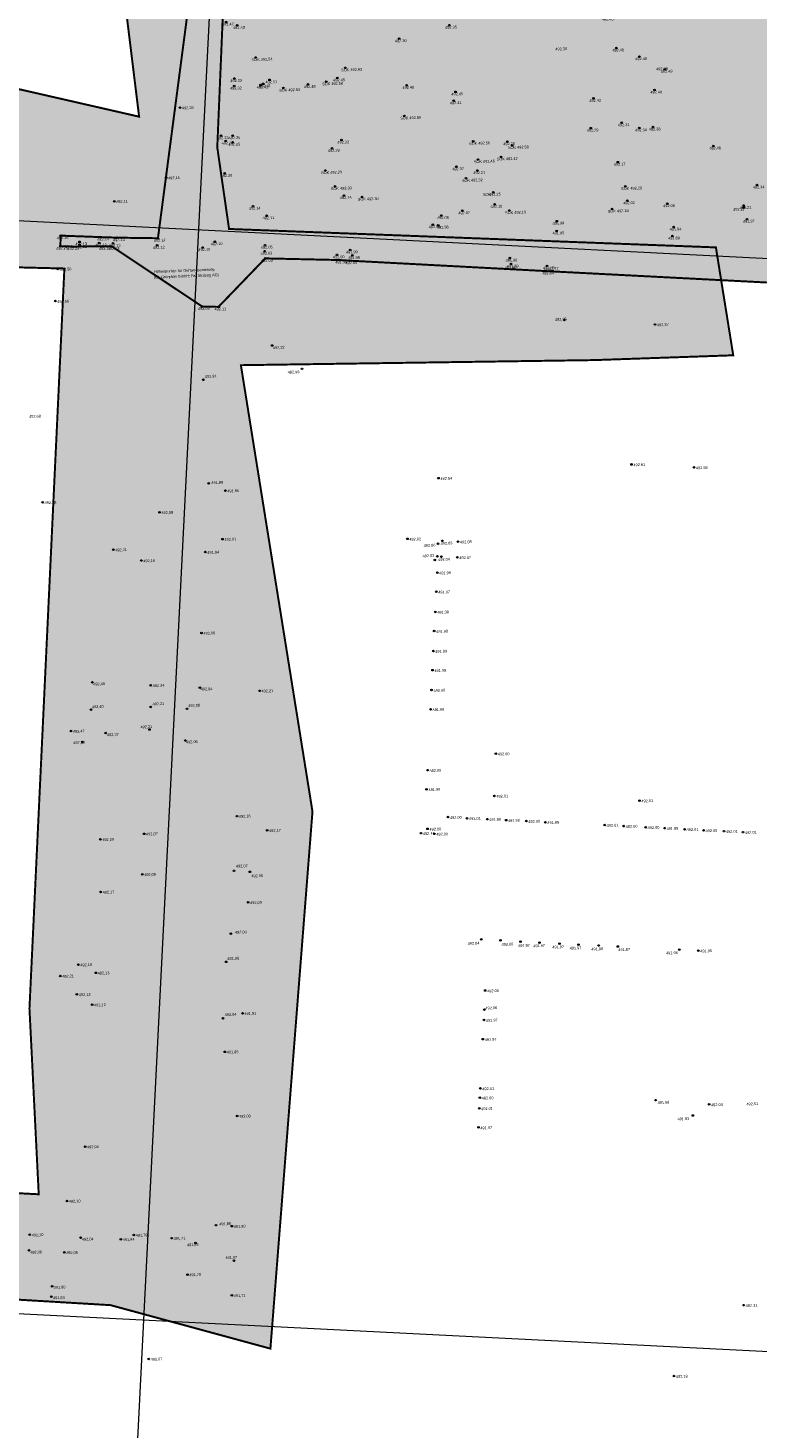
# Model space of a CAD drawing. Header units: millimetres. Extents: x 32690613 to 32693265, y 5342952 to 5344571.
# Tile 11 of 18: x 32692662 to 32692755, y 5344054 to 5344233. Entities that reach past the tile are written whole.
import ezdxf

# ---------------------------------------------------------------- set-up
doc = ezdxf.new("R2010")
doc.units = ezdxf.units.MM
doc.header["$LTSCALE"] = 20
doc.layers.get('0').update_dxf_attribs({"lineweight": 18})
doc.layers.get('Defpoints').update_dxf_attribs({"color": 11, "lineweight": 18})
for name, color, linetype, lineweight in [('Aufmaß_Schraff', 51, 'Continuous', 18), ('Aufmaß_Umriss', 40, 'Continuous', 18), ('Mpt-StBa_Höhe', 6, 'Continuous', 5), ('Mpt-StBa_Pkt', 4, 'Continuous', 9)]:
    doc.layers.add(name, color=color, linetype=linetype, lineweight=lineweight)
doc.styles.add('Arial', font='arial.ttf')

# ---------------------------------------------------------------- blocks, each defined once
blk = doc.blocks.new('A$C78070446')
for p, q in [((4469989.15, 5343046.05), (4469922.86, 5342307.18)), ((4469482.47, 5342769.75), (4470232.05, 5342702.5)), ((4469470.04, 5342631.21), (4470219.62, 5342563.96))]:
    blk.add_line(p, q)
blk = doc.blocks.new('A$C2E607BD9')
at = {"layer": 'Aufmaß_Umriss', "const_width": 0.25}
blk.add_lwpolyline([(32692690.12, 5344276.21), (32692687.3, 5344276.04), (32692685.89, 5344271.46), (32692685.28, 5344257.48), (32692678.52, 5344205.99), (32692673.33, 5344206.06), (32692671.29, 5344206.13), (32692666.14, 5344206.32), (32692666.08, 5344204.98), (32692667.51, 5344204.93), (32692671.54, 5344204.95), (32692672.66, 5344204.94), (32692684.15, 5344197.29), (32692686.23, 5344197.24), (32692692.19, 5344203.42), (32692701.65, 5344203.21), (32692702.94, 5344203.13), (32692728, 5344201.8), (32692757.17, 5344200.29), (32692758.54, 5344200.22), (32692782.76, 5344198.97), (32692784.49, 5344198.89), (32692790.98, 5344198.54), (32692791.75, 5344198.5), (32692812.49, 5344203.03), (32692814.62, 5344203.68), (32692819.73, 5344207.02), (32692822.88, 5344214.81), (32692823.54, 5344225.63), (32692823.84, 5344231.95), (32692823.03, 5344233.58), (32692823.01, 5344234.64), (32692823.15, 5344238.72), (32692824.7, 5344248.47), (32692823.91, 5344248.73), (32692817.46, 5344270.2), (32692815.88, 5344270.27), (32692781.61, 5344270.15)], close=True, dxfattribs=at)
at = {"layer": 'Mpt-StBa_Pkt'}
for centre in [(32692687.3, 5344276.04), (32692689.73, 5344275.84), (32692690.12, 5344276.21), (32692690.04, 5344271.51), (32692685.89, 5344271.46), (32692687.07, 5344271.4), (32692695.56, 5344270.15), (32692695.67, 5344271.2), (32692697.19, 5344271.14), (32692712.11, 5344270.41), (32692781.61, 5344270.15), (32692815.88, 5344270.27), (32692817.46, 5344270.2), (32692717.41, 5344268.84), (32692738.63, 5344269.21, 0.29), (32692742.03, 5344268.47), (32692748.01, 5344268.3), (32692755.34, 5344268.44), (32692776.26, 5344268.39), (32692694.23, 5344267.21), (32692718.82, 5344267.5), (32692737.69, 5344266.33), (32692745.27, 5344266.32), (32692747.74, 5344266.22), (32692750.64, 5344266.3), (32692774.01, 5344267.08), (32692776.25, 5344267.39), (32692781.47, 5344267.16), (32692788.41, 5344266.46), (32692810.82, 5344266.85), (32692812.96, 5344266.47), (32692690.56, 5344264.88), (32692772.12, 5344264.84), (32692774.63, 5344264.54), (32692810.77, 5344265.69), (32692811.14, 5344264.95), (32692815.62, 5344265.42), (32692817.12, 5344265.34), (32692702.85, 5344262.93), (32692705.61, 5344264.02), (32692723.43, 5344263.23), (32692736.24, 5344263.96), (32692737.53, 5344262.95), (32692740.73, 5344262.78), (32692741.93, 5344263.67), (32692783.83, 5344262.72), (32692810.56, 5344262.7), (32692811.1, 5344263.74), (32692813.53, 5344262.59), (32692736.11, 5344261.23), (32692749.21, 5344261.73), (32692791.42, 5344262.53), (32692796.62, 5344262.47), (32692705.84, 5344260.04), (32692716.17, 5344260.09), (32692737.41, 5344260.74), (32692740.59, 5344260.58), (32692741.61, 5344260.77), (32692773.14, 5344260.57), (32692790.91, 5344259.18), (32692797.78, 5344260.42), (32692685.28, 5344257.48), (32692743.85, 5344258.69), (32692751.84, 5344258.27), (32692754.31, 5344258.16), (32692760.29, 5344258.63), (32692765.78, 5344257.58), (32692783.02, 5344258.84), (32692786.91, 5344257.66), (32692797.42, 5344258.21), (32692686.34, 5344257.04), (32692696.65, 5344255.59), (32692697.76, 5344256.42), (32692698.87, 5344255.61), (32692713.98, 5344255.59), (32692767.94, 5344256.55), (32692771.91, 5344257.04), (32692785.7, 5344255.5), (32692793.51, 5344256.51), (32692686.23, 5344254.86), (32692688.11, 5344254.8), (32692699.82, 5344254.64), (32692707.76, 5344253.66), (32692774.03, 5344253.77), (32692786.07, 5344254.07), (32692790.26, 5344254.84), (32692796.78, 5344253.88), (32692816.75, 5344254.73), (32692819.1, 5344254.62), (32692705.77, 5344252.57), (32692786.52, 5344252.75), (32692790.09, 5344253.5), (32692812.76, 5344252.17), (32692813.01, 5344251.91), (32692816.66, 5344252.73), (32692818.12, 5344253.45), (32692819, 5344252.61), (32692787.52, 5344251.54), (32692789.8, 5344251.73), (32692796.25, 5344250.12), (32692798.73, 5344251.17), (32692810.07, 5344251.63), (32692793.98, 5344248.87), (32692798.74, 5344249.58), (32692800.22, 5344248.58), (32692816.45, 5344250.01), (32692818.84, 5344249.21), (32692823.91, 5344248.73), (32692824.7, 5344248.47), (32692696.54, 5344247.86), (32692789.11, 5344247.67), (32692809.32, 5344246.81), (32692809.85, 5344247.2), (32692809.97, 5344247.89), (32692818.61, 5344247.05), (32692702.5, 5344245.24), (32692708.09, 5344244.98), (32692714.97, 5344245.04), (32692800.46, 5344245.46), (32692805.54, 5344245.53), (32692808.73, 5344245.46), (32692816.35, 5344246.32), (32692821.01, 5344246.2), (32692821.39, 5344245.07), (32692715.93, 5344244.53), (32692791.93, 5344244.7), (32692815.86, 5344244.01), (32692687.61, 5344242.11), (32692688.31, 5344241.81), (32692688.4, 5344241.47), (32692692.7, 5344241.54), (32692717.52, 5344242.72), (32692717.62, 5344241.79), (32692726.73, 5344241.5), (32692803.67, 5344241.41), (32692704.39, 5344239.39), (32692724.39, 5344239.75), (32692730.59, 5344239.71), (32692783.45, 5344239.43), (32692803.48, 5344240.93, 0.37), (32692816.01, 5344240.18), (32692821.75, 5344239.92), (32692704.86, 5344237.81), (32692710.01, 5344239.18), (32692720.2, 5344238.19), (32692784.17, 5344239.22), (32692800.69, 5344237.71), (32692800.87, 5344238.29), (32692815.96, 5344239.08), (32692823.15, 5344238.72), (32692694.65, 5344236.68), (32692710.68, 5344237.43), (32692713.03, 5344236.11), (32692731.83, 5344235.87), (32692785.84, 5344237.4), (32692812.44, 5344236.94), (32692712.28, 5344235.47), (32692718.17, 5344234.57), (32692735.6, 5344234.17), (32692812.16, 5344234.67), (32692823.01, 5344234.64), (32692687.21, 5344233.52), (32692688.62, 5344233.11), (32692715.64, 5344233.14), (32692788.57, 5344233.55), (32692803.04, 5344233.72), (32692804.27, 5344233.14), (32692816.18, 5344232.49), (32692820.74, 5344233.69), (32692823.03, 5344233.58), (32692709.25, 5344231.42), (32692787.23, 5344230.68), (32692790.63, 5344231.28), (32692815.64, 5344231.83), (32692819.13, 5344231.71), (32692820.6, 5344231.56), (32692823.84, 5344231.95), (32692690.98, 5344229.02), (32692736.93, 5344230.22), (32692739.86, 5344229.14), (32692802.4, 5344229.65), (32692810.32, 5344229.11), (32692815.25, 5344229.23), (32692702.4, 5344227.71), (32692743.11, 5344227.52), (32692804.54, 5344226.99), (32692806.45, 5344226.89), (32692688.23, 5344225.38), (32692688.26, 5344226.34), (32692691.59, 5344225.51), (32692691.92, 5344225.66), (32692692.73, 5344226.17), (32692694.5, 5344225.14), (32692697.64, 5344225.59), (32692699.96, 5344225.93), (32692701.38, 5344226.42), (32692710.21, 5344225.48), (32692803.46, 5344225.62), (32692805.59, 5344225.66), (32692806.66, 5344225.95), (32692809.15, 5344225.77), (32692809.77, 5344226.63), (32692810.83, 5344225.49), (32692814.71, 5344225.85), (32692815.36, 5344226.41), (32692817.13, 5344225.72), (32692820.28, 5344226.13), (32692823.54, 5344225.63), (32692716.21, 5344223.52), (32692716.43, 5344224.64), (32692734.01, 5344223.81), (32692741.79, 5344224.88), (32692795.11, 5344224.04), (32692804.62, 5344224.03), (32692805.53, 5344223.68), (32692806.47, 5344223.45), (32692822.57, 5344223.99), (32692709.92, 5344221.58), (32692798.65, 5344222.46), (32692808.97, 5344223.28), (32692809.45, 5344221.92), (32692821.04, 5344222.47), (32692822.41, 5344222.41), (32692733.68, 5344220.02), (32692737.61, 5344220.71), (32692739.85, 5344220.05), (32692741.6, 5344220.15), (32692801.51, 5344221.2), (32692807.73, 5344221.3), (32692811.81, 5344220.96), (32692812.24, 5344220.49), (32692686.55, 5344219.06), (32692687.15, 5344218.39), (32692688.04, 5344218.22), (32692688.05, 5344219.06, -0.38), (32692701.91, 5344218.5), (32692718.69, 5344218.34), (32692723.04, 5344218.3), (32692801.23, 5344219.62), (32692812.66, 5344219.46), (32692700.71, 5344217.45), (32692722.22, 5344216.35), (32692723.65, 5344217.83), (32692749.28, 5344217.73), (32692758.67, 5344216.54), (32692699.84, 5344214.62), (32692716.55, 5344215.11), (32692719.21, 5344214.62), (32692719.31, 5344216.02), (32692737.12, 5344215.68), (32692780.16, 5344216.16), (32692782.69, 5344215.64), (32692785.15, 5344215.54), (32692799.22, 5344215.27), (32692810.85, 5344214.46), (32692822.02, 5344215.39), (32692822.88, 5344214.81), (32692687.03, 5344214.26), (32692717.77, 5344213.64), (32692754.84, 5344212.76), (32692757.21, 5344213.78), (32692763.86, 5344213.42), (32692773.96, 5344213.37), (32692803.04, 5344213.58), (32692808.05, 5344214.34), (32692808.62, 5344214.18), (32692812.84, 5344213.21), (32692814.67, 5344213.13), (32692701.08, 5344212.59), (32692702.24, 5344211.44), (32692704.51, 5344211.24), (32692721.24, 5344211.85), (32692738.07, 5344212.59), (32692761.81, 5344211.31), (32692766.14, 5344212.42), (32692771.08, 5344212.07), (32692795.85, 5344211.88), (32692796.26, 5344211.13), (32692690.62, 5344210.07), (32692717.31, 5344209.5), (32692721.42, 5344210.31), (32692723.28, 5344209.52), (32692736.37, 5344209.71), (32692738.33, 5344210.77), (32692743.41, 5344210.39), (32692753.15, 5344210.16), (32692753.15, 5344209.9), (32692758.35, 5344209.32), (32692759.75, 5344209.75), (32692761.94, 5344209.63), (32692765.63, 5344210.18), (32692769.4, 5344209.27), (32692769.64, 5344210.06), (32692770.27, 5344209.24), (32692771.72, 5344210.78), (32692802.41, 5344210.5), (32692692.36, 5344208.85), (32692713.55, 5344207.72), (32692714.23, 5344207.63), (32692714.63, 5344208.89), (32692729.34, 5344208.16), (32692744.24, 5344207.42), (32692753.58, 5344208.42), (32692769.95, 5344208.75), (32692770.58, 5344208.18), (32692775.12, 5344208.3), (32692777.49, 5344208.35), (32692782.37, 5344208.61), (32692784.95, 5344208.46), (32692793.68, 5344208.61), (32692794.57, 5344209.02), (32692813.4, 5344207.44), (32692813.52, 5344207.83), (32692819.93, 5344208.76), (32692666.14, 5344206.32), (32692668.52, 5344205.53), (32692671.29, 5344206.13), (32692673.33, 5344206.06), (32692678.52, 5344205.99), (32692685.77, 5344205.55), (32692729.33, 5344206.92), (32692744.06, 5344206.27), (32692759.44, 5344205.49), (32692759.49, 5344206.66), (32692775.83, 5344205.82), (32692777.34, 5344205.77), (32692812.03, 5344207.15), (32692812.27, 5344206.88), (32692812.5, 5344206.63), (32692813.53, 5344207.04), (32692819.73, 5344207.02), (32692666.08, 5344204.98), (32692667.51, 5344204.93), (32692668.53, 5344205.16), (32692671.03, 5344205.39), (32692671.54, 5344204.95), (32692672.66, 5344204.94), (32692672.79, 5344205.34), (32692678.42, 5344205.09), (32692684.22, 5344204.81), (32692692.13, 5344204.34), (32692692.17, 5344205.11), (32692701.32, 5344203.87), (32692703.01, 5344204.5), (32692703.28, 5344203.8), (32692776.52, 5344205.27), (32692776.56, 5344204.52), (32692791.45, 5344204.95), (32692792.19, 5344204.94), (32692796.02, 5344205.22), (32692796.78, 5344204.78), (32692797.56, 5344204.43), (32692798.43, 5344204.7), (32692806.42, 5344204.33), (32692811.44, 5344204.05), (32692814.23, 5344204.49), (32692814.62, 5344203.68), (32692692.19, 5344203.42), (32692701.65, 5344203.21), (32692702.94, 5344203.13), (32692723.35, 5344203.46), (32692723.5, 5344202.71), (32692728.1, 5344202.46), (32692791.37, 5344203.59), (32692792.12, 5344203.57), (32692796.49, 5344203.3), (32692807.31, 5344202.79), (32692807.35, 5344203.67), (32692808.87, 5344202.7), (32692808.9, 5344203.6), (32692812.49, 5344203.03), (32692728.01, 5344201.81), (32692757.13, 5344200.91), (32692757.17, 5344200.29), (32692757.21, 5344201.66), (32692758.54, 5344200.22), (32692759.07, 5344200.75), (32692772.9, 5344200.85), (32692784.56, 5344200.24), (32692773.09, 5344199.7), (32692782.76, 5344198.97), (32692782.77, 5344199.57), (32692784.49, 5344198.89), (32692790.98, 5344198.54), (32692791.75, 5344198.5), (32692684.15, 5344197.29), (32692686.23, 5344197.24)]:
    blk.add_circle(centre, 0.1, dxfattribs=at)
at = {"layer": 'Defpoints', "style": 'Arial'}
for s, p in [('Höhenpunkte für G3630 HPC aus Außenanlagen Bestandsplan', (32692787.05, 5344241.89)), ('(LA Lohrer Hochrein; Fa. Hadersdorfer)', (32692787.05, 5344241.18))]:
    blk.add_text(s, height=0.35, rotation=2.2375, dxfattribs=at).set_placement(p)
at = {"layer": 'Mpt-StBa_Höhe', "style": 'Arial'}
for s, p in [('493.00', (32692686.77, 5344275.57)), ('492.96', (32692689.2, 5344275.37)), ('492.96', (32692689.6, 5344275.73)), ('492.96', (32692685.37, 5344270.99)), ('492.94', (32692686.54, 5344270.93)), ('492.91', (32692689.54, 5344271.04)), ('492.70', (32692695.04, 5344269.68)), ('492.70', (32692695.15, 5344270.73)), ('492.75', (32692696.67, 5344270.67)), ('492.78', (32692711.58, 5344269.94)), ('492.79', (32692781.09, 5344269.67)), ('492.24', (32692815.36, 5344269.8)), ('492.21', (32692816.96, 5344269.73)), ('492.60', (32692716.88, 5344268.37)), ('492.63', (32692738.11, 5344268.73)), ('492.79', (32692741.5, 5344267.99)), ('492.62', (32692747.49, 5344267.83)), ('492.62', (32692754.82, 5344267.97)), ('492.62', (32692754.82, 5344267.97)), ('492.77', (32692775.73, 5344267.92)), ('492.74', (32692693.7, 5344266.74)), ('492.57', (32692718.29, 5344267.03)), ('492.54', (32692737.16, 5344265.86)), ('492.56', (32692744.75, 5344265.84)), ('492.57', (32692750.11, 5344265.83)), ('492.71', (32692773.51, 5344266.61)), ('492.73', (32692775.72, 5344266.92)), ('492.63', (32692780.95, 5344266.69)), ('492.55', (32692787.88, 5344265.99)), ('SOK 492.72', (32692803.27, 5344266.5)), ('SOK 492.71', (32692804.58, 5344267.44)), ('SOK 492.84', (32692810.3, 5344266.38)), ('492.34', (32692812.44, 5344265.99)), ('492.80', (32692690.03, 5344264.41)), ('492.57', (32692747.22, 5344265.75)), ('492.61', (32692771.62, 5344264.37)), ('492.62', (32692774.11, 5344264.07)), ('492.42', (32692802.31, 5344265.69)), ('492.40', (32692810.25, 5344265.22)), ('492.56', (32692810.61, 5344264.48)), ('492.28', (32692815.09, 5344264.95)), ('492.24', (32692816.59, 5344264.87)), ('492.40', (32692702.33, 5344262.46)), ('492.44', (32692705.09, 5344263.55)), ('492.44', (32692722.91, 5344262.76)), ('492.43', (32692735.72, 5344263.49)), ('492.44', (32692737.01, 5344262.48)), ('492.44', (32692740.21, 5344262.31)), ('492.42', (32692741.41, 5344263.2)), ('492.56', (32692810.58, 5344263.27)), ('492.42', (32692735.59, 5344260.76)), ('492.46', (32692748.69, 5344261.26)), ('492.50', (32692783.31, 5344262.24)), ('492.41', (32692790.92, 5344262.06)), ('492.36', (32692796.09, 5344262)), ('492.56', (32692810.03, 5344262.23)), ('492.36', (32692813, 5344262.11)), ('492.47', (32692705.31, 5344259.57)), ('492.48', (32692715.65, 5344259.62)), ('492.43', (32692736.88, 5344260.27)), ('492.43', (32692740.07, 5344260.1)), ('492.41', (32692741.11, 5344260.3)), ('492.47', (32692772.62, 5344260.1)), ('492.34', (32692790.39, 5344258.71)), ('492.33', (32692797.26, 5344259.95)), ('492.80', (32692684.76, 5344257.01)), ('492.48', (32692743.32, 5344258.22)), ('492.47', (32692751.31, 5344257.8)), ('492.47', (32692753.79, 5344257.69)), ('492.50', (32692759.77, 5344258.16)), ('492.48', (32692765.26, 5344257.11)), ('492.41', (32692782.52, 5344258.37)), ('492.31', (32692786.41, 5344257.19)), ('492.29', (32692796.89, 5344257.74)), ('492.78', (32692685.81, 5344256.57)), ('492.72', (32692696.13, 5344255.11)), ('492.62', (32692697.23, 5344255.95)), ('492.71', (32692698.37, 5344255.14)), ('492.48', (32692713.46, 5344255.12)), ('492.48', (32692767.42, 5344256.08)), ('492.41', (32692771.41, 5344256.57)), ('492.29', (32692792.99, 5344256.04)), ('492.76', (32692685.7, 5344254.39)), ('492.74', (32692687.58, 5344254.33)), ('492.57', (32692699.29, 5344254.17)), ('492.28', (32692785.18, 5344255.03)), ('492.25', (32692785.55, 5344253.6)), ('492.26', (32692789.74, 5344254.36)), ('492.23', (32692796.25, 5344253.41)), ('492.28', (32692816.23, 5344254.26)), ('492.29', (32692818.57, 5344254.14)), ('492.49', (32692705.24, 5344252.1)), ('492.47', (32692707.24, 5344253.19)), ('492.42', (32692773.51, 5344253.3)), ('492.22', (32692785.99, 5344252.28)), ('492.25', (32692789.56, 5344253.03)), ('492.41', (32692812.26, 5344251.7)), ('492.27', (32692816.13, 5344252.26)), ('492.25', (32692817.59, 5344252.98)), ('492.31', (32692818.5, 5344252.14)), ('492.20', (32692786.99, 5344251.06)), ('492.21', (32692789.3, 5344251.26)), ('SOK 492.70', (32692798.2, 5344250.7)), ('SOK 492.86', (32692809.54, 5344251.16)), ('492.40', (32692812.48, 5344251.44)), ('492.14', (32692793.46, 5344248.4)), ('492.20', (32692795.73, 5344249.65)), ('492.28', (32692798.21, 5344249.1)), ('SOK 492.69', (32692799.69, 5344248.11)), ('492.28', (32692815.92, 5344249.54)), ('492.43', (32692818.31, 5344248.74)), ('492.17', (32692823.39, 5344248.26)), ('492.15', (32692824.18, 5344248)), ('492.73', (32692696.01, 5344247.39)), ('492.27', (32692788.58, 5344247.2)), ('SOK 492.82', (32692808.8, 5344246.34)), ('492.39', (32692810.11, 5344247.8)), ('SOK 492.84', (32692810.54, 5344246.78)), ('492.28', (32692818.09, 5344246.58)), ('492.32', (32692701.98, 5344244.77)), ('492.32', (32692707.57, 5344244.51)), ('492.33', (32692714.44, 5344244.57)), ('492.33', (32692799.94, 5344244.99)), ('492.35', (32692805.02, 5344245.06)), ('492.36', (32692808.21, 5344244.99)), ('492.29', (32692815.83, 5344245.85)), ('492.21', (32692820.5, 5344245.72)), ('492.22', (32692820.87, 5344244.6)), ('492.31', (32692715.43, 5344244.06)), ('492.31', (32692715.43, 5344244.06)), ('492.28', (32692791.41, 5344244.23)), ('492.28', (32692815.34, 5344243.54)), ('492.54', (32692687.09, 5344241.64)), ('492.51', (32692687.81, 5344241.34)), ('492.54', (32692687.87, 5344241)), ('492.60', (32692692.18, 5344241.07)), ('492.29', (32692717, 5344242.25)), ('SOK 492.56', (32692717.1, 5344241.32)), ('492.48', (32692726.21, 5344241.03)), ('492.07', (32692803.14, 5344240.94)), ('492.45', (32692723.86, 5344239.28)), ('492.48', (32692730.07, 5344239.23)), ('492.08', (32692802.95, 5344240.46)), ('492.28', (32692815.49, 5344239.7)), ('492.24', (32692821.23, 5344239.45)), ('492.43', (32692703.87, 5344238.92)), ('SOK 492.63', (32692704.33, 5344237.34)), ('492.43', (32692709.49, 5344238.7)), ('492.43', (32692719.68, 5344237.72)), ('492.48', (32692782.93, 5344238.96)), ('492.46', (32692783.65, 5344238.75)), ('492.18', (32692800.34, 5344237.81)), ('492.26', (32692815.44, 5344238.61)), ('492.23', (32692822.63, 5344238.25)), ('492.67', (32692694.13, 5344236.21)), ('SOK 492.49', (32692710.16, 5344236.96)), ('SOK 492.56', (32692712.51, 5344235.64)), ('492.45', (32692785.32, 5344236.93)), ('492.20', (32692800.17, 5344237.24)), ('492.17', (32692811.91, 5344236.46)), ('492.40', (32692711.76, 5344235)), ('492.37', (32692717.65, 5344234.1)), ('492.48', (32692731.31, 5344235.4)), ('492.18', (32692811.64, 5344234.2)), ('492.26', (32692822.49, 5344234.16)), ('492.42', (32692686.69, 5344233.05)), ('492.43', (32692688.1, 5344232.64)), ('492.35', (32692715.12, 5344232.67)), ('492.48', (32692735.08, 5344233.7)), ('492.48', (32692788.05, 5344233.08)), ('492.25', (32692802.52, 5344233.25)), ('492.25', (32692803.74, 5344232.66)), ('492.17', (32692815.65, 5344232.01)), ('492.26', (32692820.22, 5344233.22)), ('492.26', (32692822.51, 5344233.11)), ('492.30', (32692708.72, 5344230.95)), ('492.48', (32692786.71, 5344230.21)), ('492.48', (32692790.11, 5344230.81)), ('492.20', (32692815.12, 5344231.36)), ('492.23', (32692818.61, 5344231.24)), ('492.25', (32692820.08, 5344231.09)), ('492.26', (32692823.31, 5344231.48)), ('SOK 492.54', (32692690.45, 5344228.55)), ('492.30', (32692729.17, 5344229.91)), ('492.48', (32692736.4, 5344229.75)), ('492.48', (32692739.33, 5344228.66)), ('492.35', (32692801.87, 5344229.18)), ('492.35', (32692801.87, 5344229.18)), ('492.31', (32692809.82, 5344228.64)), ('492.31', (32692809.82, 5344228.64)), ('492.19', (32692814.73, 5344228.76)), ('492.19', (32692814.73, 5344228.76)), ('SOK 492.63', (32692701.88, 5344227.24)), ('492.49', (32692742, 5344227.38)), ('492.49', (32692742.59, 5344227.05)), ('492.32', (32692687.71, 5344224.91)), ('492.33', (32692687.74, 5344225.87)), ('492.41', (32692691.09, 5344225.04)), ('492.41', (32692691.42, 5344225.19)), ('492.51', (32692692.23, 5344225.7)), ('492.51', (32692692.23, 5344225.7)), ('492.48', (32692697.11, 5344225.11)), ('SOK 492.58', (32692699.44, 5344225.46)), ('492.45', (32692700.85, 5344225.95)), ('492.46', (32692709.68, 5344225.01)), ('492.30', (32692802.93, 5344225.15)), ('492.29', (32692804.01, 5344226.52)), ('492.25', (32692805.07, 5344225.19)), ('492.27', (32692805.92, 5344226.42)), ('492.37', (32692806.14, 5344225.47)), ('492.36', (32692808.63, 5344225.3)), ('492.24', (32692809.25, 5344226.16)), ('492.25', (32692810.31, 5344225.02)), ('492.17', (32692814.18, 5344225.38)), ('492.17', (32692814.83, 5344225.93)), ('492.19', (32692816.61, 5344225.25)), ('492.20', (32692819.76, 5344225.66)), ('492.21', (32692823.04, 5344225.16)), ('SOK 492.53', (32692693.98, 5344224.66)), ('492.41', (32692715.71, 5344223.05)), ('492.45', (32692715.91, 5344224.17)), ('492.42', (32692733.49, 5344223.34)), ('492.48', (32692741.27, 5344224.41)), ('492.51', (32692794.61, 5344223.56)), ('492.28', (32692804.1, 5344223.56)), ('492.27', (32692805, 5344223.21)), ('492.18', (32692822.04, 5344223.52)), ('492.49', (32692798.12, 5344221.99)), ('492.37', (32692805.95, 5344222.98)), ('492.36', (32692808.44, 5344222.81)), ('492.25', (32692808.92, 5344221.45)), ('492.17', (32692820.52, 5344221.99)), ('492.14', (32692821.88, 5344221.94)), ('SOK 492.55', (32692709.4, 5344221.11)), ('492.29', (32692733.16, 5344219.55)), ('492.31', (32692737.11, 5344220.23)), ('492.34', (32692739.33, 5344219.58)), ('492.38', (32692741.07, 5344219.68)), ('492.42', (32692800.99, 5344220.73)), ('492.26', (32692807.21, 5344220.83)), ('492.22', (32692811.29, 5344220.49)), ('492.20', (32692811.71, 5344220.02)), ('492.23', (32692686.03, 5344218.58)), ('492.20', (32692686.63, 5344217.92)), ('492.25', (32692687.51, 5344217.75)), ('492.25', (32692687.52, 5344218.59)), ('492.32', (32692701.39, 5344218.02)), ('SOK 492.56', (32692718.17, 5344217.87)), ('492.28', (32692722.52, 5344217.83)), ('492.48', (32692800.7, 5344219.15)), ('492.20', (32692812.14, 5344218.99)), ('492.29', (32692700.19, 5344216.98)), ('SOK 492.42', (32692721.7, 5344215.88)), ('SOK 492.50', (32692723.12, 5344217.36)), ('492.48', (32692748.76, 5344217.26)), ('492.51', (32692758.17, 5344216.07)), ('SOK 492.29', (32692699.31, 5344214.15)), ('492.37', (32692716.02, 5344214.63)), ('492.21', (32692718.71, 5344214.15)), ('SOK 492.45', (32692718.78, 5344215.55)), ('492.17', (32692736.6, 5344215.21)), ('492.48', (32692779.64, 5344215.69)), ('492.46', (32692782.17, 5344215.17)), ('492.45', (32692784.63, 5344215.07)), ('492.46', (32692798.7, 5344214.8)), ('492.12', (32692821.5, 5344214.92)), ('492.03', (32692822.35, 5344214.34)), ('492.20', (32692686.51, 5344213.78)), ('SOK 492.32', (32692717.25, 5344213.16)), ('492.38', (32692756.69, 5344213.31)), ('492.40', (32692763.34, 5344212.95)), ('492.40', (32692773.44, 5344212.9)), ('492.38', (32692802.52, 5344213.11)), ('492.31', (32692807.47, 5344213.95)), ('492.28', (32692808.12, 5344213.67)), ('492.29', (32692810.33, 5344213.99)), ('492.02', (32692812.32, 5344212.74)), ('491.97', (32692814.15, 5344212.66)), ('SOK 492.30', (32692700.56, 5344212.12)), ('492.14', (32692701.71, 5344210.97)), ('SOK 492.30', (32692703.99, 5344210.77)), ('SOK', (32692719.93, 5344211.38)), ('492.25', (32692720.71, 5344211.38)), ('492.25', (32692720.71, 5344211.38)), ('SOK 492.20', (32692737.55, 5344212.12)), ('492.34', (32692754.31, 5344212.29)), ('492.37', (32692761.29, 5344210.84)), ('492.37', (32692761.29, 5344210.84)), ('492.38', (32692765.62, 5344211.95)), ('492.38', (32692770.55, 5344211.6)), ('492.36', (32692795.33, 5344211.41)), ('492.34', (32692795.73, 5344210.66)), ('492.14', (32692690.1, 5344209.6)), ('492.07', (32692716.79, 5344209.03)), ('492.10', (32692720.9, 5344209.84)), ('SOK 492.19', (32692722.76, 5344209.05)), ('SOK 492.18', (32692735.84, 5344209.24)), ('492.02', (32692737.8, 5344210.3)), ('492.06', (32692742.89, 5344209.93)), ('492.21', (32692751.81, 5344209.47)), ('492.21', (32692752.65, 5344209.69)), ('492.14', (32692757.82, 5344208.85)), ('492.32', (32692759.23, 5344209.28)), ('492.33', (32692761.42, 5344209.16)), ('492.34', (32692765.11, 5344209.7)), ('492.32', (32692768.88, 5344208.8)), ('492.34', (32692769.12, 5344209.59)), ('492.33', (32692769.74, 5344208.77)), ('492.37', (32692771.19, 5344210.31)), ('492.31', (32692801.91, 5344210.03)), ('492.11', (32692691.86, 5344208.38)), ('492.00', (32692713.02, 5344207.25)), ('491.98', (32692714.06, 5344207.19)), ('492.06', (32692714.1, 5344208.42)), ('491.98', (32692728.81, 5344207.69)), ('491.94', (32692743.72, 5344206.95)), ('491.97', (32692753.06, 5344207.95)), ('492.14', (32692769.42, 5344208.28)), ('491.95', (32692770.05, 5344207.71)), ('491.93', (32692774.59, 5344207.83)), ('492.12', (32692776.97, 5344207.88)), ('492.29', (32692781.85, 5344208.14)), ('492.28', (32692784.43, 5344207.99)), ('492.26', (32692793.16, 5344208.14)), ('492.26', (32692794.05, 5344208.55)), ('491.86', (32692812.87, 5344206.97)), ('491.87', (32692813, 5344207.35)), ('492.02', (32692819.4, 5344208.29)), ('492.16', (32692665.62, 5344205.85)), ('492.14', (32692670.77, 5344205.66)), ('492.13', (32692672.8, 5344205.59)), ('492.12', (32692677.99, 5344205.52)), ('491.95', (32692728.8, 5344206.45)), ('491.89', (32692743.53, 5344205.8)), ('491.93', (32692758.97, 5344206.19)), ('491.93', (32692775.31, 5344205.35)), ('491.92', (32692776.82, 5344205.29)), ('492.24', (32692811.51, 5344206.68)), ('492.24', (32692811.75, 5344206.41)), ('492.03', (32692811.98, 5344206.16)), ('491.85', (32692813.01, 5344206.57)), ('491.87', (32692819.21, 5344206.55)), ('492.25', (32692665.56, 5344204.51)), ('492.24', (32692666.99, 5344204.46)), ('492.13', (32692668, 5344205.06)), ('492.12', (32692668, 5344204.69)), ('492.12', (32692670.51, 5344204.92)), ('492.12', (32692671.02, 5344204.48)), ('492.13', (32692672.13, 5344204.47)), ('492.13', (32692672.26, 5344204.87)), ('492.12', (32692677.89, 5344204.62)), ('492.10', (32692683.69, 5344204.34)), ('492.10', (32692685.25, 5344205.08)), ('492.03', (32692691.6, 5344203.87)), ('492.05', (32692691.64, 5344204.64)), ('492.00', (32692700.8, 5344203.4)), ('491.99', (32692702.49, 5344204.03)), ('491.88', (32692758.91, 5344205.02)), ('491.89', (32692776, 5344204.8)), ('491.87', (32692776.04, 5344204.04)), ('491.78', (32692790.92, 5344204.48)), ('491.79', (32692791.67, 5344204.47)), ('491.80', (32692795.49, 5344204.75)), ('491.79', (32692796.26, 5344204.33)), ('491.76', (32692797.03, 5344203.96)), ('491.79', (32692797.91, 5344204.23)), ('491.79', (32692805.9, 5344203.86)), ('491.79', (32692810.91, 5344203.58)), ('491.81', (32692813.73, 5344204.02)), ('492.03', (32692691.67, 5344202.95)), ('491.99', (32692701.13, 5344202.74)), ('492.09', (32692702.42, 5344202.66)), ('491.98', (32692702.76, 5344203.32)), ('491.90', (32692722.82, 5344202.98)), ('491.89', (32692722.98, 5344202.24)), ('491.85', (32692727.58, 5344201.99)), ('491.77', (32692790.85, 5344203.12)), ('491.77', (32692791.6, 5344203.1)), ('491.73', (32692795.96, 5344202.82)), ('491.77', (32692806.79, 5344202.32)), ('491.76', (32692806.83, 5344203.2)), ('491.78', (32692808.35, 5344202.23)), ('491.76', (32692808.37, 5344203.13)), ('491.80', (32692811.96, 5344202.56)), ('491.81', (32692814.12, 5344203.21)), ('491.84', (32692727.48, 5344201.33)), ('491.78', (32692756.6, 5344200.44)), ('491.87', (32692756.65, 5344199.82)), ('491.80', (32692756.69, 5344201.19)), ('491.76', (32692758.55, 5344200.28)), ('491.79', (32692772.37, 5344200.38)), ('491.86', (32692758.02, 5344199.75)), ('491.77', (32692772.56, 5344199.23)), ('491.77', (32692782.24, 5344198.5)), ('491.69', (32692782.25, 5344199.1)), ('491.72', (32692783.97, 5344198.42)), ('491.68', (32692784.03, 5344199.77)), ('491.63', (32692790.45, 5344198.07)), ('492.03', (32692683.62, 5344196.82)), ('492.11', (32692685.73, 5344196.76)), ('491.61', (32692791.25, 5344198.03))]:
    blk.add_text(s, height=0.35, rotation=2.2375, dxfattribs=at).set_placement(p)
blk = doc.blocks.new('A$C321062E2')
at = {"layer": 'Aufmaß_Schraff'}
h = blk.add_hatch(color=256, dxfattribs=at)
h.dxf.hatch_style = 1
h.paths.add_polyline_path([(32692589.16, 5344387.08), (32692831.12, 5344372.78), (32692831.1, 5344368.56), (32692692.58, 5344376.55), (32692689.27, 5344374.23), (32692681.97, 5344377.03), (32692668.62, 5344377.53), (32692667.81, 5344374.05), (32692653.18, 5344374.82), (32692653.33, 5344380.28), (32692624.35, 5344381.07), (32692623.85, 5344378.73), (32692616.72, 5344379.23), (32692612.99, 5344382.41), (32692590.62, 5344382.71), (32692589.25, 5344383.14), (32692588.89, 5344383.35)])
h.paths.add_polyline_path([(32692814.39, 5344272.86), (32692819.34, 5344349.53), (32692823.4, 5344349.22), (32692818.62, 5344272.76)])
h.paths.add_polyline_path([(32692789.78, 5344458.67), (32692799.86, 5344457.97), (32692795.67, 5344440.98), (32692789.51, 5344441.38)])
h.paths.add_polyline_path([(32692543.39, 5344377.32), (32692549.95, 5344377.06), (32692547.03, 5344361.6), (32692543.47, 5344362.27)])
h.paths.add_polyline_path([(32692796.1, 5344199.45), (32692812.49, 5344203.03), (32692814.62, 5344203.68), (32692819.73, 5344207.02), (32692822.88, 5344214.81), (32692823.54, 5344225.63), (32692823.84, 5344231.95), (32692823.03, 5344233.58), (32692823.01, 5344234.64), (32692823.15, 5344238.72), (32692824.7, 5344248.47), (32692823.91, 5344248.73), (32692817.46, 5344270.2), (32692815.88, 5344270.27), (32692781.61, 5344270.15), (32692690.12, 5344276.21), (32692688.54, 5344276.11), (32692690.26, 5344317.11), (32692697.18, 5344329.32), (32692697.35, 5344339.16), (32692684.2, 5344339.39), (32692672.54, 5344328.19), (32692675.06, 5344313.22), (32692678.37, 5344307.03), (32692678.6, 5344288.75), (32692671.17, 5344283.6), (32692670.69, 5344265.75), (32692676.12, 5344221.48), (32692643.32, 5344228.99), (32692600.99, 5344203.75), (32692666.6, 5344202.13), (32692662.15, 5344107.83), (32692663.33, 5344084.15), (32692436.87, 5344096.13), (32692441.85, 5344221.24), (32692428.17, 5344221.79), (32692425.66, 5344164.48), (32692411.09, 5344164.95), (32692406.06, 5344079.87), (32692429.48, 5344079.62), (32692435.96, 5344084.09), (32692672.49, 5344070.02), (32692692.85, 5344064.48), (32692698.21, 5344132.93), (32692689.09, 5344189.81), (32692734.17, 5344190.46), (32692751.82, 5344191.07), (32692750.28, 5344200.65), (32692757.17, 5344200.29), (32692758.54, 5344200.22), (32692782.76, 5344198.97), (32692784.49, 5344198.89), (32692789.07, 5344198.64), (32692788.87, 5344194.76), (32692796.03, 5344194.39)])
at = {"layer": 'Aufmaß_Umriss', "const_width": 0.25}
for points in [[(32692600.99, 5344203.75), (32692666.6, 5344202.13), (32692662.15, 5344107.83), (32692663.33, 5344084.15), (32692436.87, 5344096.13)], [(32692435.96, 5344084.09), (32692672.49, 5344070.02), (32692692.85, 5344064.48), (32692698.21, 5344132.93), (32692689.09, 5344189.81), (32692734.17, 5344190.46), (32692751.82, 5344191.07), (32692749.61, 5344204.82), (32692687.58, 5344207.17), (32692686.08, 5344217.57), (32692690.26, 5344317.11), (32692697.18, 5344329.32), (32692697.35, 5344339.16), (32692684.2, 5344339.39), (32692672.54, 5344328.19), (32692675.06, 5344313.22), (32692678.37, 5344307.03), (32692678.6, 5344288.75), (32692671.17, 5344283.6), (32692670.69, 5344265.75), (32692676.12, 5344221.48), (32692643.32, 5344228.99)]]:
    blk.add_lwpolyline(points, dxfattribs=at)
at = {"layer": 'Mpt-StBa_Pkt'}
for centre in [(32692681.33, 5344222.64, 492.28), (32692679.57, 5344213.72, 492.15), (32692672.96, 5344210.69, 492.11), (32692723.82, 5344202.05, 491.8), (32692727.83, 5344201.84, 491.77), (32692730.3, 5344195.58, 492.35), (32692741.86, 5344194.99, 492.37), (32692693.08, 5344192.32, 492.22), (32692684.31, 5344187.95, 491.91), (32692684.99, 5344174.76, 491.89), (32692687.11, 5344173.83, 491.96), (32692678.72, 5344171.06, 492.08), (32692672.83, 5344166.29, 492.21), (32692686.75, 5344167.64, 492.01), (32692676.4, 5344164.92, 492.16), (32692684.57, 5344165.99, 491.94), (32692684.07, 5344155.67, 492), (32692670.17, 5344149.39, 492.4), (32692677.6, 5344149.02, 492.24), (32692683.86, 5344148.71, 492.04), (32692691.47, 5344148.31, 492.21), (32692669.99, 5344145.91, 492.4), (32692677.6, 5344146.25, 492.21), (32692682.21, 5344146.01, 492.08), (32692667.45, 5344143.19, 492.47), (32692677.45, 5344143.38, 492.21), (32692668.9, 5344141.79, 492.38), (32692671.86, 5344142.93, 492.37), (32692682, 5344141.98, 492.06), (32692688.58, 5344132.34, 492.16), (32692692.44, 5344130.53, 492.17), (32692671.18, 5344129.38, 492.29), (32692676.76, 5344130.09, 492.07), (32692688.22, 5344125.37, 492.07), (32692690.23, 5344125.24, 492.05), (32692676.52, 5344124.92, 492.09), (32692671.22, 5344122.68, 492.17), (32692690.02, 5344121.35, 492.09), (32692687.81, 5344117.36, 492), (32692668.38, 5344113.41, 492.19), (32692687.21, 5344113.78, 491.98), (32692666.07, 5344111.96, 492.21), (32692670.6, 5344112.37, 492.13), (32692668.19, 5344109.62, 492.13), (32692670.14, 5344108.31, 492.12), (32692686.82, 5344106.58, 492.04), (32692689.31, 5344107.21, 491.91), (32692687.04, 5344102.3, 491.95), (32692688.61, 5344094.13, 492), (32692669.25, 5344090.23, 492.06), (32692666.92, 5344083.29, 492.1), (32692662.19, 5344079, 492.1), (32692675.45, 5344078.96, 491.79), (32692685.93, 5344080.21, 491.88), (32692687.94, 5344080.09, 491.9), (32692668.67, 5344078.63, 492.04), (32692673.79, 5344078.4, 491.84), (32692680.27, 5344078.56, 491.71), (32692683.31, 5344077.93, 491.85), (32692662.09, 5344077, 492.06), (32692666.58, 5344076.74, 492.06), (32692688.21, 5344075.69, 491.87), (32692682.28, 5344073.92, 491.7), (32692665.04, 5344072.43, 491.8), (32692664.93, 5344071.09, 491.83), (32692687.93, 5344071.26, 491.71)]:
    blk.add_ellipse(centre, major_axis=(-0.0707, 0.0707), ratio=1, start_param=3.926991, end_param=10.210176, dxfattribs=at)
at = {"layer": 'Defpoints', "style": 'Arial'}
for s, p in [('Höhenpunkte für Gehwegsanierung', (32692678.01, 5344201.56)), ('(LA Grünplan GmbH; Fa. Strabag AG)', (32692678.01, 5344200.84))]:
    blk.add_text(s, height=0.35, rotation=2.2375, dxfattribs=at).set_placement(p)
at = {"layer": 'Mpt-StBa_Höhe', "style": 'Arial'}
for s, p in [('492,28', (32692681.58, 5344222.41)), ('492,15', (32692679.82, 5344213.49)), ('492,11', (32692673.2, 5344210.46)), ('491,80', (32692722.71, 5344202.03)), ('491,77', (32692728.08, 5344201.88)), ('492,35', (32692729.11, 5344195.45)), ('492,37', (32692742.1, 5344194.76)), ('492,22', (32692693.17, 5344191.87)), ('491,91', (32692684.5, 5344188.19)), ('491,89', (32692685.33, 5344174.65)), ('491,96', (32692687.36, 5344173.6)), ('492,08', (32692678.97, 5344170.83)), ('492,21', (32692673.08, 5344166.07)), ('492,01', (32692687, 5344167.42)), ('492,16', (32692676.65, 5344164.69)), ('491,94', (32692684.82, 5344165.76)), ('492,00', (32692684.32, 5344155.45)), ('492,40', (32692670.28, 5344148.99)), ('492,24', (32692677.85, 5344148.79)), ('492,04', (32692683.96, 5344148.34)), ('492,21', (32692691.72, 5344148.09)), ('492,21', (32692677.84, 5344146.46)), ('492,40', (32692670.11, 5344146.09)), ('492,08', (32692682.39, 5344146.25)), ('492,47', (32692667.7, 5344142.96)), ('492,21', (32692676.3, 5344143.52)), ('492,38', (32692667.73, 5344141.53)), ('492,37', (32692672.03, 5344142.52)), ('492,06', (32692682.09, 5344141.61, -492.03)), ('492,16', (32692688.83, 5344132.12)), ('492,17', (32692692.69, 5344130.31)), ('492,29', (32692671.43, 5344129.16)), ('492,07', (32692677.01, 5344129.87)), ('492,07', (32692688.47, 5344125.78)), ('492,09', (32692676.77, 5344124.7)), ('492,05', (32692690.42, 5344124.53, -492.08)), ('492,17', (32692671.47, 5344122.45)), ('492,09', (32692690.27, 5344121.12)), ('492,00', (32692688.35, 5344117.36)), ('492,19', (32692668.63, 5344113.19)), ('491,98', (32692687.37, 5344114.01)), ('492,21', (32692666.32, 5344111.74)), ('492,13', (32692670.85, 5344112.14)), ('492,13', (32692668.44, 5344109.39)), ('492,12', (32692670.38, 5344108.08)), ('492,04', (32692687.03, 5344106.86)), ('491,91', (32692689.55, 5344106.99)), ('491,95', (32692687.29, 5344102.08)), ('492,00', (32692688.86, 5344093.9)), ('492,06', (32692669.5, 5344090)), ('492,10', (32692667.17, 5344083.07)), ('492,10', (32692662.44, 5344078.77)), ('491,79', (32692675.7, 5344078.74)), ('491,88', (32692686.33, 5344080.19)), ('491,90', (32692688.18, 5344079.86)), ('492,04', (32692668.83, 5344078.23)), ('491,84', (32692674.04, 5344078.18)), ('491,71', (32692680.52, 5344078.33)), ('491,85', (32692682.23, 5344077.52)), ('492,06', (32692662.25, 5344076.57)), ('492,06', (32692666.83, 5344076.52)), ('491,87', (32692687.12, 5344075.89)), ('491,70', (32692682.53, 5344073.7)), ('491,80', (32692665.24, 5344072.1)), ('491,83', (32692665.16, 5344070.77)), ('491,71', (32692688.18, 5344071.04))]:
    blk.add_text(s, height=0.35, rotation=2.2375, dxfattribs=at).set_placement(p)

msp = doc.modelspace()

# ---------------------------------------------------------------- linework, layer by layer
at = {"layer": 'Mpt-StBa_Pkt'}
for centre in [(32692665.75, 5344202.07), (32692665.75, 5344202.07), (32692665.46, 5344197.98), (32692665.46, 5344197.98), (32692696.88, 5344189.34), (32692696.88, 5344189.34), (32692738.86, 5344177.16), (32692738.86, 5344177.16), (32692714.26, 5344175.41), (32692714.26, 5344175.41), (32692746.81, 5344176.78), (32692746.81, 5344176.78), (32692663.84, 5344172.34), (32692663.84, 5344172.34), (32692710.31, 5344167.68), (32692710.31, 5344167.68), (32692714.21, 5344167.05), (32692714.21, 5344167.05), (32692714.75, 5344167.42), (32692714.75, 5344167.42), (32692716.76, 5344167.32), (32692716.76, 5344167.32), (32692713.8, 5344164.98), (32692713.8, 5344164.98), (32692714.13, 5344165.46), (32692714.13, 5344165.46), (32692714.63, 5344165.42), (32692714.63, 5344165.42), (32692716.67, 5344165.33), (32692716.67, 5344165.33), (32692714.11, 5344163.37), (32692714.11, 5344163.37), (32692713.99, 5344160.94), (32692713.99, 5344160.94), (32692713.85, 5344158.37), (32692713.85, 5344158.37), (32692713.72, 5344155.93), (32692713.72, 5344155.93), (32692713.61, 5344153.38), (32692713.61, 5344153.38), (32692713.5, 5344150.94), (32692713.5, 5344150.94), (32692713.38, 5344148.42), (32692713.38, 5344148.42), (32692713.26, 5344145.96), (32692713.26, 5344145.96), (32692721.57, 5344140.3), (32692721.57, 5344140.3), (32692712.88, 5344138.2), (32692712.88, 5344138.2), (32692712.74, 5344135.76), (32692712.74, 5344135.76), (32692721.39, 5344134.92), (32692721.39, 5344134.92), (32692739.88, 5344134.32), (32692739.88, 5344134.32), (32692712.86, 5344130.72), (32692712.86, 5344130.72), (32692715.49, 5344132.22), (32692715.49, 5344132.22), (32692717.91, 5344132.07), (32692717.91, 5344132.07), (32692720.48, 5344131.96), (32692720.48, 5344131.96), (32692722.89, 5344131.83), (32692722.89, 5344131.83), (32692725.47, 5344131.71), (32692725.47, 5344131.71), (32692727.89, 5344131.56), (32692727.89, 5344131.56), (32692735.44, 5344131.21), (32692735.44, 5344131.21), (32692737.86, 5344131.07), (32692737.86, 5344131.07), (32692740.67, 5344130.92), (32692740.67, 5344130.92), (32692743.08, 5344130.81), (32692743.08, 5344130.81), (32692745.63, 5344130.67), (32692745.63, 5344130.67), (32692748.04, 5344130.53), (32692748.04, 5344130.53), (32692712.04, 5344130.17), (32692712.04, 5344130.17), (32692713.74, 5344130.09), (32692713.74, 5344130.09), (32692750.65, 5344130.42), (32692750.65, 5344130.42), (32692753.06, 5344130.3), (32692753.06, 5344130.3), (32692719.72, 5344116.63), (32692719.72, 5344116.63), (32692722.16, 5344116.51), (32692722.16, 5344116.51), (32692724.71, 5344116.34), (32692724.71, 5344116.34), (32692727.13, 5344116.23), (32692727.13, 5344116.23), (32692729.68, 5344116.09), (32692729.68, 5344116.09), (32692732.11, 5344115.97), (32692732.11, 5344115.97), (32692734.68, 5344115.86), (32692734.68, 5344115.86), (32692737.12, 5344115.73), (32692737.12, 5344115.73), (32692744.94, 5344115.33), (32692744.94, 5344115.33), (32692747.36, 5344115.21), (32692747.36, 5344115.21), (32692720.21, 5344110.12), (32692720.21, 5344110.12), (32692720.12, 5344107.68), (32692720.12, 5344107.68), (32692720.06, 5344106.37), (32692720.06, 5344106.37), (32692719.91, 5344103.92), (32692719.91, 5344103.92), (32692719.6, 5344097.64), (32692719.6, 5344097.64), (32692719.46, 5344095.1), (32692719.46, 5344095.1), (32692719.53, 5344096.45), (32692719.53, 5344096.45), (32692741.95, 5344096.15), (32692741.95, 5344096.15), (32692748.75, 5344095.6), (32692748.75, 5344095.6), (32692746.67, 5344094.19), (32692746.67, 5344094.19), (32692719.36, 5344092.67), (32692719.36, 5344092.67), (32692753.16, 5344070.02), (32692753.16, 5344070.02), (32692677.34, 5344063.17), (32692677.34, 5344063.17), (32692744.28, 5344060.98), (32692744.28, 5344060.98)]:
    msp.add_circle(centre, 0.1, dxfattribs=at)

# ---------------------------------------------------------------- block references
for name in ['A$C321062E2', 'A$C2E607BD9']:
    msp.add_blockref(name, (0, 0))
at = {"layer": 'Defpoints', "rotation": 2.237485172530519}
msp.add_blockref('A$C78070446', (28434719.52, -168960.66), dxfattribs=at)

# ---------------------------------------------------------------- texts
at = {"layer": 'Mpt-StBa_Höhe', "style": 'Arial'}
for s, p in [('492.50', (32692666, 5344201.83)), ('492.56', (32692665.71, 5344197.74)), ('492.99', (32692695.06, 5344188.73)), ('492.68', (32692662.11, 5344183.09)), ('492.61', (32692739.11, 5344176.92)), ('492.54', (32692714.52, 5344175.17)), ('492.58', (32692747.07, 5344176.54)), ('492.38', (32692664.09, 5344172.1)), ('492.02', (32692710.56, 5344167.44)), ('492.06', (32692712.38, 5344166.65)), ('492.03', (32692714.55, 5344166.91)), ('492.08', (32692717.01, 5344167.08)), ('492.03', (32692712.24, 5344165.32)), ('492.04', (32692714.23, 5344164.86)), ('492.07', (32692716.92, 5344165.08)), ('491.99', (32692714.36, 5344163.13)), ('491.97', (32692714.24, 5344160.7)), ('491.99', (32692714.1, 5344158.13)), ('491.99', (32692713.98, 5344155.69)), ('491.99', (32692713.87, 5344153.14)), ('491.99', (32692713.75, 5344150.7)), ('492.00', (32692713.64, 5344148.17)), ('491.99', (32692713.51, 5344145.72)), ('492.00', (32692721.82, 5344140.06)), ('492.00', (32692713.13, 5344137.95)), ('491.99', (32692713, 5344135.52)), ('492.01', (32692721.64, 5344134.68)), ('492.01', (32692740.13, 5344134.08)), ('492.00', (32692713.12, 5344130.48)), ('492.00', (32692715.74, 5344131.97)), ('492.01', (32692718.16, 5344131.83)), ('491.98', (32692720.73, 5344131.72)), ('491.98', (32692723.14, 5344131.59)), ('492.00', (32692725.72, 5344131.47)), ('491.99', (32692728.14, 5344131.32)), ('492.01', (32692735.69, 5344130.97)), ('492.00', (32692738.12, 5344130.83)), ('492.00', (32692740.92, 5344130.68)), ('491.99', (32692743.33, 5344130.57)), ('492.01', (32692745.89, 5344130.43)), ('492.00', (32692748.3, 5344130.29)), ('492.41', (32692712.29, 5344129.93)), ('492.00', (32692714, 5344129.85)), ('492.01', (32692750.9, 5344130.18)), ('492.01', (32692753.31, 5344130.06)), ('492.04', (32692717.99, 5344115.93)), ('492.00', (32692722.31, 5344115.81)), ('491.97', (32692724.42, 5344115.66)), ('491.97', (32692726.34, 5344115.63)), ('491.97', (32692728.77, 5344115.47)), ('491.97', (32692730.98, 5344115.33)), ('491.98', (32692733.75, 5344115.21)), ('491.97', (32692737.19, 5344115.13)), ('491.98', (32692743.26, 5344114.72)), ('491.96', (32692747.62, 5344114.96)), ('492.00', (32692720.47, 5344109.88)), ('492.00', (32692720.25, 5344107.7)), ('491.97', (32692720.31, 5344106.12)), ('491.97', (32692720.17, 5344103.68)), ('492.01', (32692719.86, 5344097.4)), ('492.01', (32692719.71, 5344094.86)), ('492.00', (32692719.78, 5344096.21)), ('491.89', (32692742.19, 5344095.66)), ('492.04', (32692749, 5344095.36)), ('492.51', (32692753.5, 5344095.47)), ('491.93', (32692744.73, 5344093.57)), ('491.97', (32692719.61, 5344092.42)), ('492.31', (32692753.41, 5344069.78)), ('492.07', (32692677.6, 5344062.93)), ('492.19', (32692744.53, 5344060.74))]:
    msp.add_text(s, height=0.35, rotation=2.2375, dxfattribs=at).set_placement(p)

doc.saveas('drawing.dxf')
